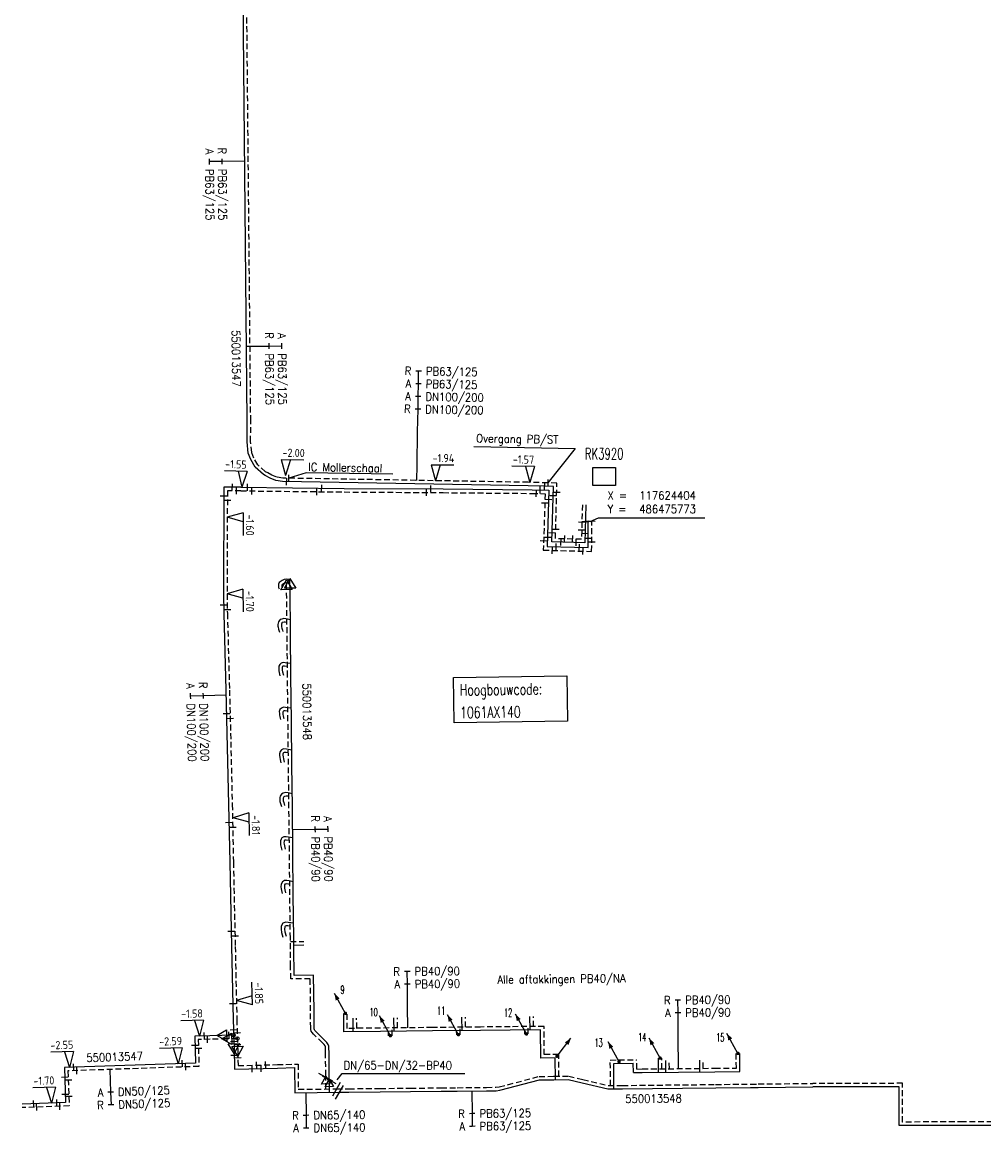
# Model space of a CAD drawing. Header units: millimetres. Extents: x 0 to 118212815, y 0 to 488348790.
# Tile 107 of 143: x 117561808 to 117667803, y 486408292 to 486530782. Entities that reach past the tile are written whole.
import ezdxf
from ezdxf.enums import TextEntityAlignment as Align

# ---------------------------------------------------------------- set-up
doc = ezdxf.new("R2010")
doc.units = ezdxf.units.MM
doc.header["$LTSCALE"] = 200
doc.linetypes.add('HIDDEN2', pattern=[4.7625, 3.175, -1.5875])
for name, color, linetype in [('WW-C-hoogbouw', 7, 'Continuous'), ('WW-C-isolatieovergang', 7, 'Continuous'), ('WW-C-KAST', 7, 'Continuous'), ('WW-C-mof', 7, 'Continuous'), ('WW-C-stijgstrang', 7, 'Continuous'), ('WW-C-tstuk', 7, 'Continuous'), ('WW-C-VERLOOP', 7, 'Continuous'), ('WW-I-coord', 7, 'Continuous'), ('WW-I-diam', 7, 'Continuous'), ('WW-I-info', 7, 'Continuous'), ('WW-I-NAP', 7, 'Continuous'), ('WW-L-aanvoer', 3, 'Continuous'), ('WW-L-retour', 3, 'HIDDEN2')]:
    doc.layers.add(name, color=color, linetype=linetype)
doc.styles.add('DIN17', font='ROMANS.SHX', dxfattribs={"width": 0.9})
doc.styles.add('ISOCP', font='ISOCP.SHX')

# ---------------------------------------------------------------- blocks, each defined once
blk = doc.blocks.new('LR-mof')
at = {"color": 0, "linetype": 'ByBlock', "lineweight": -2}
blk.add_line((0, -0.75), (0, 0.75), dxfattribs=at)
blk = doc.blocks.new('LR-DIAO2')
at = {"color": 0, "lineweight": -3}
blk.add_line((0, 0), (0, -5), dxfattribs=at)
at = {"color": 0, "linetype": 'Continuous', "lineweight": -3}
blk.add_line((0, -5), (0, -7.8), dxfattribs=at)
at = {"color": 0, "lineweight": -3}
for points in [[(0.61, -5), (0, -5), (-0.61, -5)], [(0.61, -7.8), (0, -7.8), (-0.61, -7.8)]]:
    blk.add_lwpolyline(points, dxfattribs=at)
at = {"color": 1, "lineweight": -3, "style": 'DIN17', "width": 0.9}
for tag, p in [('*1', (-1.61, -5)), ('*2', (-1.61, -7.78))]:
    blk.add_attdef(tag, text='', height=1.8, dxfattribs=at).set_placement(p, align=Align.MIDDLE_RIGHT)
for tag, p in [('*11', (1.61, -5)), ('*12', (1.61, -7.8))]:
    blk.add_attdef(tag, text='', height=1.8, dxfattribs=at).set_placement(p, align=Align.MIDDLE_LEFT)
blk = doc.blocks.new('LR-VERL')
at = {"color": 0, "linetype": 'ByBlock', "lineweight": -2}
blk.add_lwpolyline([(1.08, 0), (-1.08, -1.25), (-1.08, 1.25)], close=True, dxfattribs=at)
blk = doc.blocks.new('rb_topo_xylr')
at = {"color": 0, "linetype": 'Continuous', "style": 'DIN17', "width": 0.9}
for s, p in [('X =', (0, 4)), ('Y =', (0, 1))]:
    blk.add_text(s, height=1.8, dxfattribs=at).set_placement(p)
at = {"color": 0, "style": 'DIN17', "width": 0.9}
for tag, p in [('X', (7, 4)), ('Y', (7, 1))]:
    blk.add_attdef(tag, p, '', height=1.8, dxfattribs=at)
blk = doc.blocks.new('LR-DIAB4')
at = {"color": 0, "linetype": 'Continuous', "lineweight": -3}
for p, q in [((0, 10.6), (0, 13.4)), ((0, 7.8), (0, 10.6)), ((0, 5), (0, 7.8))]:
    blk.add_line(p, q, dxfattribs=at)
at = {"color": 0, "lineweight": -3}
blk.add_line((0, 0), (0, 5), dxfattribs=at)
for points in [[(0.61, 13.4), (0, 13.4), (-0.61, 13.4)], [(0.61, 10.6), (0, 10.6), (-0.61, 10.6)], [(0.61, 7.8), (0, 7.8), (-0.61, 7.8)], [(0.61, 5), (0, 5), (-0.61, 5)]]:
    blk.add_lwpolyline(points, dxfattribs=at)
at = {"color": 1, "lineweight": -3, "style": 'DIN17', "width": 0.9}
for tag, p in [('*1', (-1.61, 13.4)), ('*2', (-1.61, 10.62)), ('*3', (-1.61, 7.82)), ('*4', (-1.61, 5.02))]:
    blk.add_attdef(tag, text='', height=1.8, dxfattribs=at).set_placement(p, align=Align.MIDDLE_RIGHT)
for tag, p in [('*11', (1.61, 13.4)), ('*12', (1.61, 10.6)), ('*13', (1.61, 7.8)), ('*14', (1.61, 5))]:
    blk.add_attdef(tag, text='', height=1.8, dxfattribs=at).set_placement(p, align=Align.MIDDLE_LEFT)
blk = doc.blocks.new('LR-DIAB2')
at = {"color": 0, "linetype": 'Continuous', "lineweight": -3}
blk.add_line((0, 5), (0, 7.8), dxfattribs=at)
at = {"color": 0, "lineweight": -3}
blk.add_line((0, 0), (0, 5), dxfattribs=at)
for points in [[(0.61, 7.8), (0, 7.8), (-0.61, 7.8)], [(0.61, 5), (0, 5), (-0.61, 5)]]:
    blk.add_lwpolyline(points, dxfattribs=at)
at = {"color": 1, "lineweight": -3, "style": 'DIN17', "width": 0.9}
for tag, p in [('*1', (-1.61, 7.8)), ('*2', (-1.61, 5.02))]:
    blk.add_attdef(tag, text='', height=1.8, dxfattribs=at).set_placement(p, align=Align.MIDDLE_RIGHT)
for tag, p in [('*11', (1.61, 7.8)), ('*12', (1.61, 5))]:
    blk.add_attdef(tag, text='', height=1.8, dxfattribs=at).set_placement(p, align=Align.MIDDLE_LEFT)
blk = doc.blocks.new('LR-tsb')
blk.add_circle((0, 0), 0.375)
blk = doc.blocks.new('LR-isoov')
at = {"color": 0, "linetype": 'ByBlock', "lineweight": -2}
blk.add_line((0.87, 1.5), (-0.87, -1.5), dxfattribs=at)
blk = doc.blocks.new('LR-styg')
at = {"color": 0, "lineweight": -3}
blk.add_line((0, 0), (2.5, 4.33), dxfattribs=at)
at = {"color": 0, "lineweight": -3, "const_width": 0.375}
blk.add_lwpolyline([(-0.19, 0, 1), (0.19, 0, 1)], format="xyb", close=True, dxfattribs=at)
at = {"color": 0, "lineweight": -3}
blk.add_solid([(2.5, 4.33), (1.32, 3.28), (2.18, 2.78)], dxfattribs=at)
at = {"color": 7, "linetype": 'ByBlock', "lineweight": -2, "style": 'DIN17', "width": 0.5}
blk.add_attdef('*1', text='', height=1.8, dxfattribs=at).set_placement((0, -2.5), align=Align.MIDDLE)
blk = doc.blocks.new('LR-hoogb')
at = {"color": 0, "linetype": 'ByBlock', "lineweight": -3}
blk.add_lwpolyline([(-12.5, 5), (12.5, 5), (12.5, -5), (-12.5, -5)], close=True, dxfattribs=at)
at = {"color": 7, "linetype": 'Continuous', "lineweight": -3, "style": 'DIN17', "width": 0.7}
blk.add_text('Hoogbouwcode:', height=2.5, dxfattribs=at).set_placement((-11.15, 1))
at = {"color": 0, "linetype": 'ByBlock', "lineweight": -3, "style": 'DIN17', "width": 0.7}
for tag, p in [('*1', (-11.15, -4)), ('*2', (-11.15, -9))]:
    blk.add_attdef(tag, p, '', height=2.5, dxfattribs=at)
blk = doc.blocks.new('nap1')
at = {"color": 0, "linetype": 'Continuous', "lineweight": -3}
for p, q in [((-1, 3.5), (0, 0)), ((-1, 3.5), (4, 3.5)), ((1, 3.5), (0, 0))]:
    blk.add_line(p, q, dxfattribs=at)
at = {"color": 0, "linetype": 'Continuous', "lineweight": -3, "style": 'ISOCP'}
for tag, p in [('*1', (1.7, 5)), ('*2', (4, 1.5))]:
    blk.add_attdef(tag, text='', height=1.8, dxfattribs=at).set_placement(p, align=Align.MIDDLE)
blk = doc.blocks.new('nap2')
at = {"color": 0, "linetype": 'Continuous', "lineweight": -3}
for p, q in [((1, 3.5), (-4, 3.5)), ((-1, 3.5), (0, 0)), ((1, 3.5), (0, 0))]:
    blk.add_line(p, q, dxfattribs=at)
at = {"color": 0, "linetype": 'Continuous', "lineweight": -3, "style": 'ISOCP'}
for tag, p in [('*1', (-1.5, 5)), ('*2', (-4, 1.5))]:
    blk.add_attdef(tag, text='', height=1.8, dxfattribs=at).set_placement(p, align=Align.MIDDLE)
blk = doc.blocks.new('LR-kast')
at = {"color": 0, "linetype": 'ByBlock', "lineweight": -3}
blk.add_lwpolyline([(-2.5, 2), (2.5, 2), (2.5, -2), (-2.5, -2)], close=True, dxfattribs=at)
at = {"color": 7, "linetype": 'ByBlock', "lineweight": -3, "style": 'DIN17', "width": 0.7}
for tag, p in [('*1', (0, 5)), ('*2', (0, -5))]:
    blk.add_attdef(tag, text='', height=2.5, dxfattribs=at).set_placement(p, align=Align.MIDDLE)
at = {"color": 0, "linetype": 'ByBlock', "lineweight": -2, "style": 'DIN17', "width": 0.3, "flags": 1}
for tag, p in [('OCODE', (5, 1.25)), ('NCODE', (10, 1.25)), ('BC', (15, 1.25)), ('RK', (20, 1.25)), ('ST', (5, -1.25)), ('VCODE', (10, -1.25)), ('NIVO', (15, -1.25)), ('IMM', (20, -1.25))]:
    blk.add_attdef(tag, text='', height=1.8, dxfattribs=at).set_placement(p, align=Align.MIDDLE)
blk = doc.blocks.new('LR-hyp')
at = {"color": 7, "linetype": 'ByBlock', "lineweight": -3, "style": 'DIN17', "width": 0.9}
blk.add_attdef('*1', text='', height=1.8, dxfattribs=at).set_placement((0, 0), align=Align.MIDDLE)
at = {"color": 7, "linetype": 'ByBlock', "lineweight": -2, "style": 'DIN17', "width": 0.9, "flags": 1}
blk.add_attdef('*2', text='', height=1.8, dxfattribs=at).set_placement((0, -5), align=Align.MIDDLE)

msp = doc.modelspace()

# ---------------------------------------------------------------- linework, layer by layer
at = {"layer": 'WW-I-coord', "color": 1}
msp.add_lwpolyline([(117624404, 486475773), (117625325, 486476184), (117637037, 486476184)], dxfattribs=at)
at = {"layer": 'WW-I-diam'}
for p, q in [((117605330, 486481958), (117605393, 486485640)), ((117605301, 486480291), (117605330, 486481958)), ((117604318, 486419971), (117604294, 486422274)), ((117634160, 486415471), (117634123, 486419122))]:
    msp.add_line(p, q, dxfattribs=at)
at = {"layer": 'WW-I-info'}
for p, q in [((117611582, 486484011), (117622771, 486483818)), ((117622771, 486483818), (117619749, 486480025)), ((117593100, 486481142), (117591209, 486480534)), ((117602664, 486480977), (117593100, 486481142)), ((117596533, 486414238), (117597059, 486414934)), ((117597059, 486414934), (117610610, 486414934))]:
    msp.add_line(p, q, dxfattribs=at)
at = {"layer": 'WW-L-aanvoer'}
for p, q in [((117586618, 486486840), (117585756, 486577480)), ((117586606, 486484550), (117586618, 486486840)), ((117586730, 486483282), (117586606, 486484550)), ((117586995, 486482584), (117586730, 486483282)), ((117587486, 486481757), (117586995, 486482584)), ((117588419, 486480941), (117587486, 486481757)), ((117588603, 486480836), (117588419, 486480941)), ((117589157, 486480522), (117588603, 486480836)), ((117589779, 486480280), (117589157, 486480522)), ((117584024, 486479549), (117583987, 486467775)), ((117585914, 486479544), (117584024, 486479549)), ((117585914, 486479544), (117597297, 486479416)), ((117590509, 486480166), (117589779, 486480280)), ((117617571, 486479700), (117590509, 486480166)), ((117597297, 486479416), (117608196, 486479346)), ((117608196, 486479346), (117618012, 486479258)), ((117619359, 486479655), (117617570, 486479700)), ((117618012, 486479258), (117619863, 486479208)), ((117620359, 486479630), (117619359, 486479655)), ((117620205, 486473505), (117620359, 486479630)), ((117619863, 486479208), (117619661, 486472995)), ((117623931, 486477603), (117623826, 486473414)), ((117624181, 486472881), (117624204, 486475775)), ((117623826, 486473414), (117620205, 486473505)), ((117619661, 486472995), (117624181, 486472881)), ((117590068, 486468842), (117590050, 486468726)), ((117590050, 486468726), (117590051, 486468584)), ((117590051, 486468584), (117590074, 486468493)), ((117590144, 486469024), (117590068, 486468842)), ((117590074, 486468493), (117590114, 486468348)), ((117590252, 486469126), (117590144, 486469024)), ((117590347, 486469194), (117590252, 486469126)), ((117590474, 486469276), (117590347, 486469194)), ((117590686, 486469369), (117590474, 486469276)), ((117590906, 486469399), (117590686, 486469369)), ((117591320, 486469354), (117590906, 486469399)), ((117591323, 486468955), (117591320, 486469354)), ((117591329, 486468219), (117591323, 486468955)), ((117591384, 486463473), (117591329, 486468219)), ((117583987, 486467775), (117584021, 486465612)), ((117584021, 486465612), (117584258, 486457180)), ((117590014, 486464560), (117589998, 486464406)), ((117590061, 486464695), (117590014, 486464560)), ((117590132, 486464822), (117590061, 486464695)), ((117590255, 486464950), (117590132, 486464822)), ((117590411, 486465003), (117590255, 486464950)), ((117590638, 486465056), (117590411, 486465003)), ((117590855, 486465043), (117590638, 486465056)), ((117591367, 486464928), (117590855, 486465043)), ((117589998, 486464406), (117590000, 486464245)), ((117590000, 486464245), (117590016, 486464108)), ((117590016, 486464108), (117590062, 486463899)), ((117590062, 486463899), (117590126, 486463692)), ((117590126, 486463692), (117590163, 486463552)), ((117591435, 486458707), (117591384, 486463473)), ((117590113, 486459835), (117590080, 486459649)), ((117590080, 486459649), (117590083, 486459501)), ((117590202, 486460012), (117590113, 486459835)), ((117590366, 486460160), (117590202, 486460012)), ((117590560, 486460210), (117590366, 486460160)), ((117590779, 486460195), (117590560, 486460210)), ((117591420, 486460098), (117590779, 486460195)), ((117590083, 486459501), (117590099, 486459322)), ((117590099, 486459322), (117590131, 486459129)), ((117590131, 486459129), (117590222, 486458757)), ((117591482, 486453805), (117591435, 486458707)), ((117584258, 486457180), (117584559, 486444570)), ((117590221, 486455043), (117590150, 486454813)), ((117590150, 486454813), (117590156, 486454621)), ((117590376, 486455190), (117590221, 486455043)), ((117590614, 486455292), (117590376, 486455190)), ((117590839, 486455275), (117590614, 486455292)), ((117591469, 486455180), (117590839, 486455275)), ((117590156, 486454621), (117590172, 486454425)), ((117590172, 486454425), (117590204, 486454264)), ((117590204, 486454264), (117590238, 486454087)), ((117590238, 486454087), (117590275, 486453952)), ((117591536, 486448987), (117591482, 486453805)), ((117590174, 486450171), (117590166, 486450022)), ((117590166, 486450022), (117590189, 486449761)), ((117590230, 486450412), (117590174, 486450171)), ((117590384, 486450604), (117590230, 486450412)), ((117590615, 486450694), (117590384, 486450604)), ((117590954, 486450687), (117590615, 486450694)), ((117591518, 486450581), (117590954, 486450687)), ((117590189, 486449761), (117590228, 486449546)), ((117590228, 486449546), (117590320, 486449158)), ((117591590, 486444231), (117591536, 486448987)), ((117590205, 486445332), (117590192, 486445214)), ((117590192, 486445214), (117590194, 486445061)), ((117590194, 486445061), (117590214, 486444904)), ((117590255, 486445511), (117590205, 486445332)), ((117590377, 486445713), (117590255, 486445511)), ((117590575, 486445825), (117590377, 486445713)), ((117590874, 486445888), (117590575, 486445825)), ((117591136, 486445866), (117590874, 486445888)), ((117591573, 486445768), (117591136, 486445866)), ((117584559, 486444570), (117584683, 486438226)), ((117590214, 486444904), (117590266, 486444693)), ((117590266, 486444693), (117590375, 486444346)), ((117591644, 486439416), (117591590, 486444231)), ((117590295, 486440570), (117590273, 486440363)), ((117590273, 486440363), (117590297, 486440143)), ((117590347, 486440742), (117590295, 486440570)), ((117590297, 486440143), (117590426, 486439563)), ((117590435, 486440910), (117590347, 486440742)), ((117590636, 486441013), (117590435, 486440910)), ((117590903, 486441029), (117590636, 486441013)), ((117591627, 486440920), (117590903, 486441029)), ((117591690, 486434622), (117591644, 486439416)), ((117584683, 486438226), (117584889, 486428933)), ((117590335, 486435786), (117590329, 486435512)), ((117590329, 486435512), (117590348, 486435301)), ((117590483, 486436064), (117590335, 486435786)), ((117590348, 486435301), (117590390, 486435087)), ((117590714, 486436187), (117590483, 486436064)), ((117590964, 486436210), (117590714, 486436187)), ((117591246, 486436169), (117590964, 486436210)), ((117591676, 486436065), (117591246, 486436169)), ((117590390, 486435087), (117590479, 486434755)), ((117591743, 486429859), (117591690, 486434622)), ((117590548, 486431510), (117590370, 486431182)), ((117590864, 486431593), (117590548, 486431510)), ((117591107, 486431582), (117590864, 486431593)), ((117591725, 486431489), (117591107, 486431582)), ((117590370, 486431182), (117590354, 486430827)), ((117590354, 486430827), (117590400, 486430480)), ((117590400, 486430480), (117590529, 486429959)), ((117591763, 486427700), (117591743, 486429859)), ((117591750, 486429093), (117592850, 486429105)), ((117584889, 486428933), (117585064, 486420884)), ((117591773, 486426752), (117591763, 486427700)), ((117591785, 486425736), (117591773, 486426752)), ((117593933, 486425759), (117591785, 486425736)), ((117593978, 486421845), (117593933, 486425759)), ((117593987, 486419985), (117593978, 486421845)), ((117585064, 486420884), (117585153, 486417688)), ((117597266, 486419516), (117597246, 486421561)), ((117598307, 486419527), (117598293, 486421021)), ((117602793, 486419575), (117602778, 486421069)), ((117610293, 486419656), (117610279, 486421145)), ((117617791, 486419732), (117617776, 486421221)), ((117593994, 486419849), (117593987, 486419985)), ((117594020, 486419762), (117593994, 486419849)), ((117594072, 486419675), (117594020, 486419762)), ((117594205, 486419525), (117594072, 486419675)), ((117595170, 486418583), (117594205, 486419525)), ((117601312, 486419559), (117597266, 486419516)), ((117607029, 486419620), (117601312, 486419559)), ((117602201, 486419095), (117602197, 486419569)), ((117612338, 486419678), (117607029, 486419620)), ((117609701, 486419210), (117609697, 486419649)), ((117615606, 486419712), (117612338, 486419678)), ((117618954, 486419743), (117615606, 486419712)), ((117617199, 486419285), (117617195, 486419727)), ((117618980, 486416629), (117618954, 486419743)), ((117582492, 486419085), (117580833, 486419040)), ((117580833, 486419040), (117580892, 486416081)), ((117583814, 486419121), (117582492, 486419085)), ((117585112, 486419156), (117583814, 486419121)), ((117595394, 486418365), (117595170, 486418583)), ((117595540, 486418140), (117595394, 486418365)), ((117595600, 486417945), (117595540, 486418140)), ((117585153, 486417688), (117585217, 486415413)), ((117595622, 486417698), (117595600, 486417945)), ((117595626, 486417276), (117595622, 486417698)), ((117595653, 486414711), (117595626, 486417276)), ((117640915, 486415159), (117640896, 486417153)), ((117580892, 486416081), (117566461, 486415584)), ((117566461, 486415584), (117566590, 486411725)), ((117585217, 486415413), (117589941, 486415532)), ((117589941, 486415532), (117591832, 486415580)), ((117591832, 486415580), (117591861, 486412810)), ((117620571, 486416642), (117618980, 486416629)), ((117620590, 486414250), (117620571, 486416642)), ((117627013, 486416039), (117629163, 486416062)), ((117627040, 486413231), (117627013, 486416039)), ((117629174, 486415042), (117629163, 486416062)), ((117631948, 486415069), (117631933, 486416628)), ((117632764, 486415077), (117632752, 486416378)), ((117636510, 486415115), (117636497, 486416419)), ((117595659, 486414218), (117595653, 486414711)), ((117629174, 486415042), (117630164, 486415051)), ((117630164, 486415051), (117638164, 486415132)), ((117638164, 486415132), (117640915, 486415159)), ((117595662, 486413889), (117595659, 486414218)), ((117595673, 486412851), (117595662, 486413889)), ((117614048, 486413039), (117614466, 486413087)), ((117614466, 486413087), (117618835, 486414231)), ((117618835, 486414231), (117620423, 486414248)), ((117620423, 486414248), (117622003, 486414267)), ((117622003, 486414267), (117623521, 486413901)), ((117623521, 486413901), (117626376, 486413228)), ((117626376, 486413228), (117627968, 486413236)), ((117627968, 486413236), (117634606, 486413307)), ((117634606, 486413307), (117638249, 486413343)), ((117638249, 486413343), (117642106, 486413388)), ((117642106, 486413388), (117642947, 486413399)), ((117642947, 486413399), (117648957, 486413462)), ((117658470, 486413471), (117648957, 486413462)), ((117658474, 486409208), (117658470, 486413471)), ((117591861, 486412810), (117596781, 486412863)), ((117596781, 486412863), (117597802, 486412874)), ((117597802, 486412874), (117601253, 486412911)), ((117601253, 486412911), (117604608, 486412939)), ((117604608, 486412939), (117607983, 486412970)), ((117607983, 486412970), (117609771, 486412989)), ((117609771, 486412989), (117612978, 486413028)), ((117612978, 486413028), (117614048, 486413039)), ((117566590, 486411725), (117561795, 486411558)), ((117665551, 486409214), (117658474, 486409208)), ((117669711, 486409218), (117665551, 486409214))]:
    msp.add_line(p, q, dxfattribs=at)
at = {"layer": 'WW-L-retour'}
for p, q in [((117586998, 486486841), (117586137, 486577386)), ((117586986, 486484568), (117586998, 486486841)), ((117587103, 486483370), (117586986, 486484568)), ((117587339, 486482750), (117587103, 486483370)), ((117587781, 486482003), (117587339, 486482750)), ((117588640, 486481253), (117587781, 486482003)), ((117588882, 486481115), (117588640, 486481253)), ((117589320, 486480866), (117588882, 486481115)), ((117589878, 486480649), (117589320, 486480866)), ((117590542, 486480546), (117589878, 486480649)), ((117617578, 486480080), (117590542, 486480546)), ((117619749, 486480025), (117617580, 486480080)), ((117620748, 486480000), (117619749, 486480025)), ((117620594, 486473875), (117620748, 486480000)), ((117584423, 486479148), (117584387, 486467778)), ((117585913, 486479144), (117584423, 486479148)), ((117585912, 486479144), (117597294, 486479016)), ((117597294, 486479016), (117608193, 486478946)), ((117608193, 486478946), (117618004, 486478858)), ((117618004, 486478858), (117619450, 486478819)), ((117619450, 486478819), (117619249, 486472605)), ((117623552, 486477613), (117623456, 486473803)), ((117624578, 486472471), (117624604, 486475781)), ((117623456, 486473803), (117620594, 486473875)), ((117619249, 486472605), (117624578, 486472471)), ((117590436, 486468738), (117590430, 486468698)), ((117590430, 486468698), (117590430, 486468632)), ((117590430, 486468632), (117590441, 486468591)), ((117590464, 486468803), (117590436, 486468738)), ((117590441, 486468591), (117590480, 486468451)), ((117590494, 486468832), (117590464, 486468803)), ((117590560, 486468880), (117590494, 486468832)), ((117590654, 486468940), (117590560, 486468880)), ((117590790, 486469000), (117590654, 486468940)), ((117590912, 486469017), (117590790, 486469000)), ((117590942, 486469013), (117590912, 486469017)), ((117590944, 486468789), (117590942, 486469013)), ((117590949, 486468216), (117590944, 486468789)), ((117591004, 486463469), (117590949, 486468216)), ((117584387, 486467778), (117584421, 486465621)), ((117584421, 486465621), (117584658, 486457190)), ((117590409, 486464539), (117590388, 486464477)), ((117590440, 486464594), (117590409, 486464539)), ((117590465, 486464620), (117590440, 486464594)), ((117590515, 486464637), (117590465, 486464620)), ((117590671, 486464673), (117590515, 486464637)), ((117590802, 486464666), (117590671, 486464673)), ((117590991, 486464623), (117590802, 486464666)), ((117590388, 486464477), (117590378, 486464389)), ((117590378, 486464389), (117590380, 486464269)), ((117590380, 486464269), (117590391, 486464170)), ((117590391, 486464170), (117590430, 486463997)), ((117590430, 486463997), (117590492, 486463796)), ((117590492, 486463796), (117590530, 486463648)), ((117591055, 486458703), (117591004, 486463469)), ((117590478, 486459714), (117590461, 486459619)), ((117590510, 486459778), (117590478, 486459714)), ((117590551, 486459815), (117590510, 486459778)), ((117590594, 486459826), (117590551, 486459815)), ((117590737, 486459817), (117590594, 486459826)), ((117591043, 486459771), (117590737, 486459817)), ((117590461, 486459619), (117590463, 486459521)), ((117590463, 486459521), (117590476, 486459371)), ((117590476, 486459371), (117590504, 486459206)), ((117590504, 486459206), (117590591, 486458848)), ((117591102, 486453801), (117591055, 486458703)), ((117584658, 486457190), (117584959, 486444578)), ((117590555, 486454836), (117590532, 486454761)), ((117590532, 486454761), (117590535, 486454642)), ((117590588, 486454868), (117590555, 486454836)), ((117590678, 486454906), (117590588, 486454868)), ((117590797, 486454897), (117590678, 486454906)), ((117591092, 486454853), (117590797, 486454897)), ((117590535, 486454642), (117590549, 486454478)), ((117590549, 486454478), (117590577, 486454337)), ((117590577, 486454337), (117590608, 486454173)), ((117590608, 486454173), (117590641, 486454053)), ((117591156, 486448983), (117591102, 486453801)), ((117590552, 486450117), (117590547, 486450029)), ((117590547, 486450029), (117590566, 486449812)), ((117590581, 486450242), (117590552, 486450117)), ((117590617, 486450287), (117590581, 486450242)), ((117590682, 486450312), (117590617, 486450287)), ((117590915, 486450308), (117590682, 486450312)), ((117591142, 486450265), (117590915, 486450308)), ((117590566, 486449812), (117590600, 486449624)), ((117590600, 486449624), (117590689, 486449245)), ((117591210, 486444226), (117591156, 486448983)), ((117590579, 486445259), (117590572, 486445195)), ((117590572, 486445195), (117590573, 486445088)), ((117590573, 486445088), (117590588, 486444973)), ((117590607, 486445358), (117590579, 486445259)), ((117590588, 486444973), (117590632, 486444795)), ((117590651, 486445431), (117590607, 486445358)), ((117590711, 486445465), (117590651, 486445431)), ((117590897, 486445504), (117590711, 486445465)), ((117591079, 486445489), (117590897, 486445504)), ((117591196, 486445463), (117591079, 486445489)), ((117584959, 486444578), (117585083, 486438234)), ((117590632, 486444795), (117590737, 486444460)), ((117591264, 486439412), (117591210, 486444226)), ((117590669, 486440494), (117590655, 486440364)), ((117590655, 486440364), (117590672, 486440205)), ((117590700, 486440597), (117590669, 486440494)), ((117590672, 486440205), (117590797, 486439645)), ((117590716, 486440627), (117590700, 486440597)), ((117590739, 486440638), (117590716, 486440627)), ((117590887, 486440648), (117590739, 486440638)), ((117591251, 486440593), (117590887, 486440648)), ((117591310, 486434618), (117591264, 486439412)), ((117585083, 486438234), (117585289, 486428942)), ((117590713, 486435687), (117590709, 486435524)), ((117590709, 486435524), (117590724, 486435355)), ((117590764, 486435783), (117590713, 486435687)), ((117590724, 486435355), (117590760, 486435174)), ((117590760, 486435174), (117590846, 486434853)), ((117590825, 486435816), (117590764, 486435783)), ((117590954, 486435827), (117590825, 486435816)), ((117591174, 486435795), (117590954, 486435827)), ((117591299, 486435765), (117591174, 486435795)), ((117591363, 486429855), (117591310, 486434618)), ((117590746, 486431078), (117590735, 486430843)), ((117590735, 486430843), (117590774, 486430552)), ((117590804, 486431184), (117590746, 486431078)), ((117590774, 486430552), (117590898, 486430050)), ((117590905, 486431211), (117590804, 486431184)), ((117591070, 486431203), (117590905, 486431211)), ((117591349, 486431161), (117591070, 486431203)), ((117591383, 486427697), (117591363, 486429855)), ((117591367, 486429469), (117592846, 486429485)), ((117585289, 486428942), (117585463, 486420894)), ((117591393, 486426747), (117591383, 486427697)), ((117591409, 486425352), (117591393, 486426747)), ((117593557, 486425375), (117591409, 486425352)), ((117593598, 486421842), (117593557, 486425375)), ((117593607, 486419974), (117593598, 486421842)), ((117585463, 486420894), (117585562, 486417376)), ((117597642, 486419900), (117597626, 486421564)), ((117598684, 486419911), (117598673, 486421025)), ((117603169, 486419959), (117603158, 486421072)), ((117610669, 486420040), (117610658, 486421149)), ((117618167, 486420116), (117618156, 486421225)), ((117593617, 486419784), (117593607, 486419974)), ((117593669, 486419608), (117593617, 486419784)), ((117593764, 486419449), (117593669, 486419608)), ((117593930, 486419263), (117593764, 486419449)), ((117594905, 486418312), (117593930, 486419263)), ((117601308, 486419939), (117597642, 486419900)), ((117607025, 486420000), (117601308, 486419939)), ((117602581, 486419099), (117602573, 486419953)), ((117612334, 486420058), (117607025, 486420000)), ((117610081, 486419213), (117610073, 486420033)), ((117615603, 486420092), (117612334, 486420058)), ((117619330, 486420127), (117615603, 486420092)), ((117617579, 486419289), (117617571, 486420110)), ((117619356, 486417012), (117619330, 486420127)), ((117582509, 486418705), (117581221, 486418670)), ((117581221, 486418670), (117581280, 486415714)), ((117584356, 486418755), (117582509, 486418705)), ((117585522, 486418787), (117584356, 486418755)), ((117595099, 486418122), (117594905, 486418312)), ((117595193, 486417978), (117595099, 486418122)), ((117595225, 486417872), (117595193, 486417978)), ((117585562, 486417376), (117585606, 486415803)), ((117595242, 486417680), (117595225, 486417872)), ((117595246, 486417272), (117595242, 486417680)), ((117595273, 486414707), (117595246, 486417272)), ((117620947, 486417025), (117619356, 486417012)), ((117620967, 486414634), (117620947, 486417025)), ((117640531, 486415535), (117640516, 486417149)), ((117581280, 486415714), (117566853, 486415217)), ((117585606, 486415803), (117589931, 486415912)), ((117589931, 486415912), (117592208, 486415970)), ((117592208, 486415970), (117592237, 486413194)), ((117626629, 486416415), (117629539, 486416446)), ((117626657, 486413609), (117626629, 486416415)), ((117629550, 486415425), (117629539, 486416446)), ((117632325, 486415453), (117632313, 486416632)), ((117633141, 486415461), (117633132, 486416381)), ((117636886, 486415499), (117636877, 486416423)), ((117638160, 486415512), (117640531, 486415535)), ((117566853, 486415217), (117566982, 486411358)), ((117595275, 486414522), (117595273, 486414707)), ((117595279, 486414185), (117595275, 486414522)), ((117614396, 486413461), (117618784, 486414611)), ((117618784, 486414611), (117620418, 486414628)), ((117620418, 486414628), (117622046, 486414648)), ((117622046, 486414648), (117623609, 486414271)), ((117629550, 486415425), (117630160, 486415431)), ((117630160, 486415431), (117638160, 486415512)), ((117592237, 486413194), (117596467, 486413240)), ((117595289, 486413227), (117595279, 486414185)), ((117596467, 486413240), (117597798, 486413254)), ((117597798, 486413254), (117601250, 486413291)), ((117601250, 486413291), (117604604, 486413319)), ((117604604, 486413319), (117607979, 486413350)), ((117607979, 486413350), (117609767, 486413369)), ((117609767, 486413369), (117612974, 486413408)), ((117612974, 486413408), (117614024, 486413419)), ((117614024, 486413419), (117614396, 486413461)), ((117623609, 486414271), (117626419, 486413608)), ((117626419, 486413608), (117627964, 486413616)), ((117627964, 486413616), (117634602, 486413687)), ((117634602, 486413687), (117638245, 486413723)), ((117638245, 486413723), (117642101, 486413768)), ((117642101, 486413768), (117642943, 486413779)), ((117642943, 486413779), (117648956, 486413842)), ((117658849, 486413851), (117648956, 486413842)), ((117658853, 486409588), (117658849, 486413851)), ((117566982, 486411358), (117561808, 486411178)), ((117665550, 486409594), (117658853, 486409588)), ((117669711, 486409598), (117665550, 486409594))]:
    msp.add_line(p, q, dxfattribs=at)

# ---------------------------------------------------------------- block references
at = {"layer": 'WW-C-hoogbouw', "linetype": 'Continuous'}
ref = msp.add_blockref('LR-hoogb', (117615635, 486456157), dxfattribs=dict(at, xscale=500.0000000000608, yscale=500.0000000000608, zscale=500.0000000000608, rotation=0.8045819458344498))
ref.add_attrib('*1', '1061AX140', (117610090, 486454079), dxfattribs={"layer": '0', "color": 7, "linetype": 'ByBlock', "lineweight": -3, "height": 1250, "rotation": 0.80458, "style": 'DIN17', "width": 0.7})
at = {"layer": 'WW-C-isolatieovergang', "linetype": 'Continuous'}
for p, xscale, yscale, zscale, rotation in [((117595275, 486414522), 500.0000000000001, 500.0000000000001, 500.0000000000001, 270.6110627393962), ((117595659, 486414218), 500, 500, 500, 270.6111), ((117596467, 486413240), 500, 500, 500, 180.611), ((117596781, 486412863), 500, 500, 500, 180.611)]:
    msp.add_blockref('LR-isoov', p, dxfattribs=dict(at, xscale=xscale, yscale=yscale, zscale=zscale, rotation=rotation))
at = {"layer": 'WW-C-KAST', "linetype": 'Continuous'}
ref = msp.add_blockref('LR-kast', (117625961, 486480727), dxfattribs=dict(at, xscale=500, yscale=500, zscale=500))
ref.add_attrib('*1', 'RK3920', dxfattribs={"layer": '0', "color": 7, "linetype": 'ByBlock', "lineweight": -3, "height": 1250, "style": 'DIN17', "width": 0.65}).set_placement((117625961, 486483227), align=Align.MIDDLE)
at = {"layer": 'WW-C-mof', "linetype": 'Continuous'}
for p, xscale, yscale, zscale, rotation in [((117590963, 486480158), 499.9999999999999, 499.9999999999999, 499.9999999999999, 359.0129), ((117591209, 486480534), 499.9999999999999, 499.9999999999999, 499.9999999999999, 359.0129), ((117584969, 486479547), 499.9999999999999, 499.9999999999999, 499.9999999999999, 359.8453), ((117585427, 486479154), 499.9999999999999, 499.9999999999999, 499.9999999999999, 359.8453), ((117594273, 486479050), 499.9999999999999, 499.9999999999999, 499.9999999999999, 359.3554), ((117594813, 486479444), 499.9999999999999, 499.9999999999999, 499.9999999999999, 359.3554), ((117606383, 486478958), 500, 500, 500, 359.6326), ((117606863, 486479355), 500, 500, 500, 359.6326), ((117584021, 486478572), 499.9999999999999, 499.9999999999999, 499.9999999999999, 89.81940000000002), ((117584420, 486478068), 499.9999999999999, 499.9999999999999, 499.9999999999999, 89.81940000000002), ((117623503, 486475675), 500.0000000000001, 500.0000000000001, 500.0000000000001, 88.5578), ((117623884, 486475725), 500.0000000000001, 500.0000000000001, 500.0000000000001, 88.5578), ((117624204, 486475775), 499.9999999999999, 499.9999999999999, 499.9999999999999, 89.54220000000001), ((117624604, 486475781), 499.9999999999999, 499.9999999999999, 499.9999999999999, 89.54220000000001), ((117584006, 486466574), 500, 500, 500, 270.8999), ((117584414, 486466072), 500, 500, 500, 270.8999), ((117584320, 486454606), 499.9999999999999, 499.9999999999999, 499.9999999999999, 271.3669), ((117584732, 486454077), 499.9999999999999, 499.9999999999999, 499.9999999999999, 271.3669), ((117584597, 486442610), 500, 500, 500, 271.1189), ((117585008, 486442080), 500, 500, 500, 271.1189), ((117584852, 486430611), 500.0000000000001, 500.0000000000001, 500.0000000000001, 271.2721), ((117585263, 486430108), 500.0000000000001, 500.0000000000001, 500.0000000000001, 271.2721), ((117585025, 486422656), 499.9999999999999, 499.9999999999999, 499.9999999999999, 271.2394), ((117585095, 486419773), 500, 500, 500, 271.6038), ((117585505, 486419426), 500, 500, 500, 271.6038), ((117580853, 486418053), 499.9999999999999, 499.9999999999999, 499.9999999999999, 271.1438), ((117581240, 486417715), 499.9999999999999, 499.9999999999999, 499.9999999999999, 271.1438), ((117567477, 486415619), 499.9999999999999, 499.9999999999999, 499.9999999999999, 1.9715), ((117567825, 486415251), 499.9999999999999, 499.9999999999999, 499.9999999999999, 1.9715), ((117579468, 486416031), 499.9999999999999, 499.9999999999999, 499.9999999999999, 1.9715), ((117579832, 486415664), 499.9999999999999, 499.9999999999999, 499.9999999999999, 1.9715), ((117588151, 486415487), 500, 500, 500, 1.4493), ((117588648, 486415880), 500, 500, 500, 1.4493), ((117566495, 486414551), 500.0000000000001, 500.0000000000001, 500.0000000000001, 271.9165), ((117566886, 486414232), 500.0000000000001, 500.0000000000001, 500.0000000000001, 271.9165), ((117563072, 486411602), 499.9999999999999, 499.9999999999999, 499.9999999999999, 1.9965), ((117565621, 486411691), 499.9999999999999, 499.9999999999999, 499.9999999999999, 1.9965), ((117566559, 486412653), 500.0000000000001, 500.0000000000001, 500.0000000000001, 271.9165), ((117566946, 486412436), 500.0000000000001, 500.0000000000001, 500.0000000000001, 271.9165), ((117563410, 486411234), 499.9999999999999, 499.9999999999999, 499.9999999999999, 1.9965), ((117565959, 486411323), 499.9999999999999, 499.9999999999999, 499.9999999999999, 1.9965)]:
    msp.add_blockref('LR-mof', p, dxfattribs=dict(at, xscale=xscale, yscale=yscale, zscale=zscale, rotation=rotation))
at = {"layer": 'WW-C-mof'}
for p, xscale, yscale, zscale, rotation in [((117586634, 486479536), 500, 500, 500, 359.3554171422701), ((117587111, 486479131), 500, 500, 500, 359.355417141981), ((117618451, 486478846), 500, 500, 500, 178.4444985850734), ((117618863, 486479235), 499.9999999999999, 499.9999999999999, 499.9999999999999, 178.4444985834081), ((117619359, 486479655), 500.0000000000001, 500.0000000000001, 500.0000000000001, 178.5578227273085), ((117619749, 486480025), 500.0000000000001, 500.0000000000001, 500.0000000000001, 178.557822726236), ((117619831, 486478208), 500, 500, 500, 268.1407079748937), ((117620334, 486478630), 500.0000000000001, 500.0000000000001, 500.0000000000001, 268.5578227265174), ((117620723, 486479000), 500.0000000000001, 500.0000000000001, 500.0000000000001, 268.5578227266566), ((117619418, 486477819), 500, 500, 500, 268.140707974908), ((117620230, 486474505), 500.0000000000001, 500.0000000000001, 500.0000000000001, 88.55782272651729), ((117620619, 486474875), 500, 500, 500, 88.5578227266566), ((117623481, 486474803), 499.9999999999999, 499.9999999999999, 499.9999999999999, 88.55782272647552), ((117623851, 486474414), 500.0000000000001, 500.0000000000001, 500.0000000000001, 88.55782272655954), ((117619281, 486473605), 500, 500, 500, 88.14070797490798), ((117619694, 486473995), 500, 500, 500, 88.14070797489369), ((117620661, 486472970), 500.0000000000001, 500.0000000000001, 500.0000000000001, 358.5578227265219), ((117621204, 486473480), 500, 500, 500, 358.5578227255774), ((117621594, 486473850), 499.9999999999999, 499.9999999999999, 499.9999999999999, 358.5578227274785), ((117622456, 486473828), 500.0000000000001, 500.0000000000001, 500.0000000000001, 178.5578227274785), ((117622826, 486473439), 500, 500, 500, 178.5578227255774), ((117623181, 486472907), 500, 500, 500, 178.5578227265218), ((117624189, 486473881), 500, 500, 500, 89.54218314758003), ((117624586, 486473471), 500, 500, 500, 89.54218314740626), ((117620248, 486472580), 500.0000000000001, 500.0000000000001, 500.0000000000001, 358.5578227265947), ((117623578, 486472496), 499.9999999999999, 499.9999999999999, 499.9999999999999, 178.5578227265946), ((117581840, 486419067), 500.0000000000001, 500.0000000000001, 500.0000000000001, 181.5504), ((117584564, 486419141), 500.0000000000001, 500.0000000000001, 500.0000000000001, 181.5504), ((117582196, 486418697), 500.0000000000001, 500.0000000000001, 500.0000000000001, 181.5504), ((117585131, 486418475), 500, 500, 500, 271.6038), ((117585106, 486418776), 500.0000000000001, 500.0000000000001, 500.0000000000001, 181.5504), ((117585540, 486418128), 500, 500, 500, 271.6038), ((117585173, 486416961), 500, 500, 500, 271.6038), ((117585582, 486416671), 500, 500, 500, 271.6038), ((117587147, 486415462), 499.9999999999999, 499.9999999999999, 499.9999999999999, 1.44930652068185), ((117587642, 486415854), 500.0000000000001, 500.0000000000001, 500.0000000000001, 1.449306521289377)]:
    msp.add_blockref('LR-mof', p, dxfattribs=dict(at, xscale=xscale, yscale=yscale, zscale=zscale, rotation=rotation))
at = {"layer": 'WW-C-stijgstrang', "linetype": 'Continuous'}
ref = msp.add_blockref('LR-styg', (117597436, 486421562), dxfattribs=dict(at, xscale=500.0000000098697, yscale=500.0000000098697, zscale=500.0000000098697, rotation=59.00000000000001))
ref.add_attrib('*1', '9', dxfattribs={"layer": '0', "color": 1, "linetype": 'ByBlock', "lineweight": -2, "height": 900, "style": 'DIN17', "width": 0.5}).set_placement((117597115, 486424169), align=Align.MIDDLE)
ref = msp.add_blockref('LR-styg', (117602391, 486419097), dxfattribs=dict(at, xscale=500.0000000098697, yscale=500.0000000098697, zscale=500.0000000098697, rotation=59.00000000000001))
ref.add_attrib('*1', '10', dxfattribs={"layer": '0', "color": 1, "linetype": 'ByBlock', "lineweight": -2, "height": 900, "style": 'DIN17', "width": 0.5}).set_placement((117600547, 486421694), align=Align.MIDDLE)
ref = msp.add_blockref('LR-styg', (117609891, 486419211), dxfattribs=dict(at, xscale=500.0000000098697, yscale=500.0000000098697, zscale=500.0000000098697, rotation=59.00000000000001))
ref.add_attrib('*1', '11', dxfattribs={"layer": '0', "color": 1, "linetype": 'ByBlock', "lineweight": -2, "height": 900, "style": 'DIN17', "width": 0.5}).set_placement((117607986, 486421854), align=Align.MIDDLE)
ref = msp.add_blockref('LR-styg', (117617389, 486419287), dxfattribs=dict(at, xscale=500.0000000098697, yscale=500.0000000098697, zscale=500.0000000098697, rotation=59.00000000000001))
ref.add_attrib('*1', '12', dxfattribs={"layer": '0', "color": 1, "linetype": 'ByBlock', "lineweight": -2, "height": 900, "style": 'DIN17', "width": 0.5}).set_placement((117615370, 486421642), align=Align.MIDDLE)
ref = msp.add_blockref('LR-styg', (117632123, 486416630), dxfattribs=dict(at, xscale=500.0000000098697, yscale=500.0000000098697, zscale=500.0000000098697, rotation=59.00000000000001))
ref.add_attrib('*1', '14', dxfattribs={"layer": '0', "color": 1, "linetype": 'ByBlock', "lineweight": -2, "height": 900, "style": 'DIN17', "width": 0.5}).set_placement((117630162, 486418929), align=Align.MIDDLE)
ref = msp.add_blockref('LR-styg', (117640706, 486417151), dxfattribs=dict(at, xscale=500.0000000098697, yscale=500.0000000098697, zscale=500.0000000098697, rotation=59.00000000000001))
ref.add_attrib('*1', '15', dxfattribs={"layer": '0', "color": 1, "linetype": 'ByBlock', "lineweight": -2, "height": 900, "style": 'DIN17', "width": 0.5}).set_placement((117638762, 486418913), align=Align.MIDDLE)
at = {"layer": 'WW-C-stijgstrang', "linetype": 'Continuous', "xscale": 499.9999999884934, "yscale": 499.9999999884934, "zscale": 500, "rotation": 352.3422363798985}
msp.add_blockref('LR-styg', (117620759, 486416833), dxfattribs=at)
at = {"layer": 'WW-C-stijgstrang', "linetype": 'Continuous'}
ref = msp.add_blockref('LR-styg', (117627602, 486416235), dxfattribs=dict(at, xscale=499.999999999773, yscale=499.999999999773, zscale=499.999999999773, rotation=59.00000000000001))
ref.add_attrib('*1', '13', dxfattribs={"layer": '0', "color": 1, "linetype": 'ByBlock', "lineweight": -2, "height": 900, "style": 'DIN17', "width": 0.5}).set_placement((117625347, 486418327), align=Align.MIDDLE)
at = {"layer": 'WW-C-tstuk', "linetype": 'Continuous', "xscale": 500.0000000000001, "yscale": 500.0000000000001, "zscale": 500.0000000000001, "rotation": 181.5504}
for p in [(117585112, 486419156), (117585522, 486418787)]:
    msp.add_blockref('LR-tsb', p, dxfattribs=at)
at = {"layer": 'WW-C-VERLOOP', "linetype": 'Continuous'}
for p, xscale, yscale, zscale, rotation in [((117591323, 486468955), 500.0000000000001, 500.0000000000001, 500.0000000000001, 90.47819999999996), ((117590944, 486468789), 500.0000000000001, 500.0000000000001, 500.0000000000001, 90.47819999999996), ((117583814, 486419121), 500.0000000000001, 500.0000000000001, 500.0000000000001, 181.5504), ((117584356, 486418755), 500.0000000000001, 500.0000000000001, 500.0000000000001, 181.5504), ((117585153, 486417688), 500, 500, 500, 271.6038), ((117585562, 486417376), 500, 500, 500, 271.6038), ((117595279, 486414185), 375.0000000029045, 375.0000000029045, 375.0000000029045, 90.61099999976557), ((117595662, 486413889), 375.0000000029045, 375.0000000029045, 375.0000000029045, 90.61099999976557)]:
    msp.add_blockref('LR-VERL', p, dxfattribs=dict(at, xscale=xscale, yscale=yscale, zscale=zscale, rotation=rotation))
at = {"layer": 'WW-I-coord', "linetype": 'Continuous'}
ref = msp.add_blockref('rb_topo_xylr', (117626325, 486476184), dxfattribs=dict(at, xscale=500, yscale=500, zscale=500))
ref.add_attrib('X', '117624404', (117629825, 486478184), dxfattribs={"layer": '0', "color": 1, "height": 900, "style": 'DIN17', "width": 0.9})
ref.add_attrib('Y', '486475773', (117629825, 486476684), dxfattribs={"layer": '0', "color": 1, "height": 900, "style": 'DIN17', "width": 0.9})
at = {"layer": 'WW-I-diam', "linetype": 'Continuous'}
for name, p, xscale, yscale, zscale, rotation, values in [('LR-DIAO2', (117586346, 486515463), 500, 500, 500, 270.5449147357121, {'*1': 'R', '*11': 'PB63/125', '*2': 'A', '*12': 'PB63/125'}), ('LR-DIAB2', (117586540, 486495072), 500, 500, 500, 270.5449147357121, {'*1': 'A', '*11': 'PB63/125', '*2': 'R', '*12': 'PB63/125'}), ('LR-DIAB4', (117605393, 486485640), 500, 500, 500, 359.0129141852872, {'*1': 'R', '*11': 'PB63/125', '*2': 'A', '*12': 'PB63/125', '*3': 'A', '*13': 'DN100/200', '*4': 'R', '*14': 'DN100/200'}), ('LR-DIAO2', (117584272, 486456618), 500, 500, 500, 271.3669441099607, {'*1': 'R', '*11': 'DN100/200', '*2': 'A', '*12': 'DN100/200'}), ('LR-DIAB2', (117591617, 486441823), 500.0000000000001, 500.0000000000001, 500.0000000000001, 270.6493959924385, {'*1': 'A', '*11': 'PB40/90', '*2': 'R', '*12': 'PB40/90'}), ('LR-DIAB2', (117604294, 486422274), 500, 500, 500, 0.6110352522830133, {'*1': 'R', '*11': 'PB40/90', '*2': 'A', '*12': 'PB40/90'}), ('LR-DIAB2', (117634123, 486419122), 500, 500, 500, 0.5816187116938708, {'*1': 'R', '*11': 'PB40/90', '*2': 'A', '*12': 'PB40/90'}), ('LR-DIAO2', (117571465, 486415376), 500.0000000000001, 500.0000000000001, 500.0000000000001, 1.971458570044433, {'*1': 'A', '*11': 'DN50/125', '*2': 'R', '*12': 'DN50/125'}), ('LR-DIAO2', (117593073, 486412823), 499.9999999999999, 499.9999999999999, 499.9999999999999, 0.611035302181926, {'*1': 'R', '*11': 'DN65/140', '*2': 'A', '*12': 'DN65/140'}), ('LR-DIAO2', (117611375, 486413009), 500.0000000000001, 500.0000000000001, 500.0000000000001, 0.695108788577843, {'*1': 'R', '*11': 'PB63/125', '*2': 'A', '*12': 'PB63/125'})]:
    msp.add_blockref(name, p, dxfattribs=dict(at, xscale=xscale, yscale=yscale, zscale=zscale, rotation=rotation)).add_auto_attribs(values)
at = {"layer": 'WW-I-info', "linetype": 'Continuous'}
for p, xscale, yscale, zscale, rotation, values in [((117585389, 486493737), 500, 500, 500, 270.5449147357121, {'*1': '550013547'}), ((117593202, 486454806), 499.9999999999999, 499.9999999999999, 499.9999999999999, 270.6343882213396, {'*1': '550013548'}), ((117571996, 486416760), 500, 500, 500, 1.971458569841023, {'*1': '550013547'}), ((117631399, 486412169), 500, 500, 500, 0.6110352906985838, {'*1': '550013548'})]:
    msp.add_blockref('LR-hyp', p, dxfattribs=dict(at, xscale=xscale, yscale=yscale, zscale=zscale, rotation=rotation)).add_auto_attribs(values)
at = {"layer": 'WW-I-NAP', "linetype": 'Continuous', "lineweight": -3}
ref = msp.add_blockref('nap1', (117590833, 486480844), dxfattribs=dict(at, xscale=499.9999999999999, yscale=499.9999999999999, zscale=499.9999999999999, rotation=359.0129141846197))
ref.add_attrib('*1', '-2.00', dxfattribs={"layer": '0', "color": 1, "linetype": 'Continuous', "lineweight": -3, "height": 900, "rotation": 359.01291, "style": 'ISOCP'}).set_placement((117591727, 486483329), align=Align.MIDDLE)
ref = msp.add_blockref('nap1', (117607377, 486480255), dxfattribs=dict(at, xscale=500.0000000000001, yscale=500.0000000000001, zscale=500.0000000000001, rotation=359.6326445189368))
ref.add_attrib('*1', '-1.94', dxfattribs={"layer": '0', "color": 1, "linetype": 'Continuous', "lineweight": -3, "height": 900, "rotation": 359.63264, "style": 'ISOCP'}).set_placement((117608244, 486482750), align=Align.MIDDLE)
ref = msp.add_blockref('nap2', (117617750, 486480075), dxfattribs=dict(at, xscale=500.0000000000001, yscale=500.0000000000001, zscale=500.0000000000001, rotation=358.5578227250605))
ref.add_attrib('*1', '-1.57', dxfattribs={"layer": '0', "color": 1, "linetype": 'Continuous', "lineweight": -3, "height": 900, "rotation": 358.55782, "style": 'ISOCP'}).set_placement((117617063, 486482594), align=Align.MIDDLE)
ref = msp.add_blockref('nap2', (117586034, 486479543), dxfattribs=dict(at, xscale=500, yscale=500, zscale=500, rotation=358.0317862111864))
ref.add_attrib('*1', '-1.55', dxfattribs={"layer": '0', "color": 1, "linetype": 'Continuous', "lineweight": -3, "height": 900, "rotation": 358.03179, "style": 'ISOCP'}).set_placement((117585370, 486482067), align=Align.MIDDLE)
ref = msp.add_blockref('nap1', (117584414, 486476226), dxfattribs=dict(at, xscale=500, yscale=500, zscale=500, rotation=269.8193725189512))
ref.add_attrib('*1', '-1.60', dxfattribs={"layer": '0', "color": 1, "linetype": 'Continuous', "lineweight": -3, "height": 900, "rotation": 269.81937, "style": 'ISOCP'}).set_placement((117586911, 486475367), align=Align.MIDDLE)
ref = msp.add_blockref('nap1', (117584387, 486467778), dxfattribs=dict(at, xscale=500.0000000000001, yscale=500.0000000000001, zscale=500.0000000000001, rotation=270.8998597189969))
ref.add_attrib('*1', '-1.70', dxfattribs={"layer": '0', "color": 1, "linetype": 'Continuous', "lineweight": -3, "height": 900, "rotation": 270.89986, "style": 'ISOCP'}).set_placement((117586900, 486466967), align=Align.MIDDLE)
ref = msp.add_blockref('nap1', (117585047, 486443109), dxfattribs=dict(at, xscale=500, yscale=500, zscale=500, rotation=271.1188605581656))
ref.add_attrib('*1', '-1.81', dxfattribs={"layer": '0', "color": 1, "linetype": 'Continuous', "lineweight": -3, "height": 900, "rotation": 271.11886, "style": 'ISOCP'}).set_placement((117587563, 486442307), align=Align.MIDDLE)
ref = msp.add_blockref('nap2', (117585418, 486422971), dxfattribs=dict(at, xscale=499.9999999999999, yscale=499.9999999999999, zscale=499.9999999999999, rotation=271.239442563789))
ref.add_attrib('*1', '-1.85', dxfattribs={"layer": '0', "color": 1, "linetype": 'Continuous', "lineweight": -3, "height": 900, "rotation": 271.23944, "style": 'ISOCP'}).set_placement((117587902, 486423774), align=Align.MIDDLE)
ref = msp.add_blockref('nap2', (117581341, 486419054), dxfattribs=dict(at, xscale=500, yscale=500, zscale=500, rotation=1.550397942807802))
ref.add_attrib('*1', '-1.58', dxfattribs={"layer": '0', "color": 1, "linetype": 'Continuous', "lineweight": -3, "height": 900, "rotation": 1.5504, "style": 'ISOCP'}).set_placement((117580523, 486421533), align=Align.MIDDLE)
ref = msp.add_blockref('nap2', (117567012, 486415603), dxfattribs=dict(at, xscale=500.0000000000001, yscale=500.0000000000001, zscale=500.0000000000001, rotation=1.971458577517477))
ref.add_attrib('*1', '-2.55', dxfattribs={"layer": '0', "color": 1, "linetype": 'Continuous', "lineweight": -3, "height": 900, "rotation": 1.97146, "style": 'ISOCP'}).set_placement((117566176, 486418076), align=Align.MIDDLE)
ref = msp.add_blockref('nap2', (117579003, 486416013), dxfattribs=dict(at, xscale=500.0000000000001, yscale=500.0000000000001, zscale=500.0000000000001, rotation=1.971458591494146))
ref.add_attrib('*1', '-2.59', dxfattribs={"layer": '0', "color": 1, "linetype": 'Continuous', "lineweight": -3, "height": 900, "rotation": 1.97146, "style": 'ISOCP'}).set_placement((117578167, 486418486), align=Align.MIDDLE)
ref = msp.add_blockref('nap2', (117565031, 486411671), dxfattribs=dict(at, xscale=500.0000000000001, yscale=500.0000000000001, zscale=500.0000000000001, rotation=1.996455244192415))
ref.add_attrib('*1', '-1.70', dxfattribs={"layer": '0', "color": 1, "linetype": 'Continuous', "lineweight": -3, "height": 900, "rotation": 1.99646, "style": 'ISOCP'}).set_placement((117564194, 486414143), align=Align.MIDDLE)

# ---------------------------------------------------------------- texts
at = {"layer": 'WW-I-info', "style": 'DIN17', "width": 0.9}
for s, rotation, p in [('Overgang PB/ST', 359.01291, (117611832, 486484495)), ('IC Mollerschaal', 359.01291, (117593333, 486481331)), ('Alle aftakkingen PB40/NA', 0.61104, (117614198, 486424831))]:
    msp.add_text(s, height=900, rotation=rotation, dxfattribs=at).set_placement(p)
msp.add_text('DN/65-DN/32-BP40', height=900, dxfattribs=at).set_placement((117597240, 486415381))

doc.saveas('drawing.dxf')
